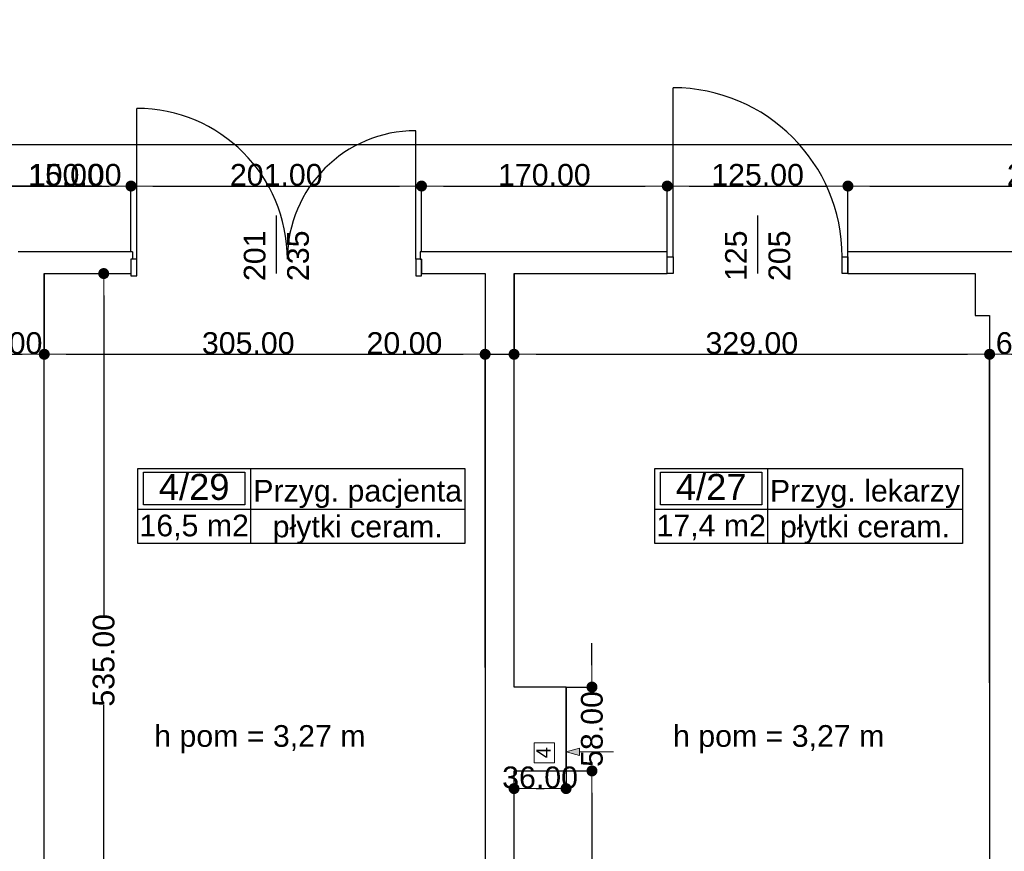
# Model space of a CAD drawing. Header units: millimetres. Extents: x -175445 to -20415, y -559200 to 231527.
# Tile 95 of 256: x -125528 to -118716, y -167577 to -161825. Entities that reach past the tile are written whole.
import ezdxf
from ezdxf.enums import TextEntityAlignment as Align

# ---------------------------------------------------------------- set-up
doc = ezdxf.new("R2010")
doc.units = ezdxf.units.MM
doc.header["$MEASUREMENT"] = 0
for name, color, linetype in [('Drzwi', 7, 'Continuous'), ('Linia', 7, 'Continuous'), ('Obiekt', 7, 'Continuous'), ('Strefa', 9, 'Continuous'), ('Słup', 7, 'Continuous'), ('Tekst', 7, 'Continuous'), ('Wymiary', 9, 'Continuous'), ('Ściana', 7, 'Continuous')]:
    doc.layers.add(name, color=color, linetype=linetype)
doc.styles.add('Arial', font='txt')
doc.styles.add('Times new roman', font='txt')
doc.dimstyles.new('GENERATED_STYLE__1', dxfattribs={"dimtxt": 150, "dimasz": 152, "dimexe": 0.18, "dimexo": 0, "dimgap": 0.09, "dimtad": 1, "dimtih": 1, "dimtoh": 1, "dimlfac": 0.1, "dimzin": 0, "dimdsep": 46, "dimtxsty": 'Arial', "dimblk": 'ARROWHEAD_11', "dimblk1": 'ARROWHEAD_11', "dimblk2": 'ARROWHEAD_11', "dimcen": 0.09, "dimclrd": 256, "dimclre": 256, "dimclrt": 256, "dimazin": 0, "dimtfac": 1, "dimtdec": 4, "dimtmove": 0, "dimatfit": 3, "dimfxl": 1, "dimtolj": 1, "dimtzin": 0, "dimarcsym": 0})
doc.dimstyles.new('GENERATED_STYLE__2', dxfattribs={"dimtxt": 150, "dimasz": 152, "dimexe": 0.18, "dimexo": 0, "dimgap": 0.09, "dimtad": 1, "dimlfac": 0.1, "dimzin": 0, "dimdsep": 46, "dimtxsty": 'Arial', "dimblk": 'ARROWHEAD_11', "dimblk1": 'ARROWHEAD_11', "dimblk2": 'ARROWHEAD_11', "dimcen": 0.09, "dimclrd": 256, "dimclre": 256, "dimclrt": 256, "dimazin": 0, "dimtfac": 1, "dimtdec": 4, "dimtmove": 0, "dimatfit": 3, "dimfxl": 1, "dimtolj": 1, "dimtzin": 0, "dimarcsym": 0})

# ---------------------------------------------------------------- blocks, each defined once
blk = doc.blocks.new('Przyg. lekarzy_4_27_27', base_point=(-120354.6, 30159))
at = {"layer": 'Strefa'}
for p, q in [((-121133.6, 30441.9), (-119005.3, 30441.9)), ((-121133.6, 29923.3), (-121133.6, 30441.9)), ((-121094.7, 30416), (-120393.5, 30416)), ((-121094.7, 30189.7), (-121094.7, 30416)), ((-120393.5, 30416), (-120393.5, 30189.7)), ((-120354.6, 30441.9), (-120354.6, 29923.3)), ((-119005.3, 30441.9), (-119005.3, 29923.3)), ((-120393.5, 30189.7), (-121094.7, 30189.7)), ((-121133.6, 30159), (-119005.3, 30159)), ((-119005.3, 29923.3), (-121133.6, 29923.3))]:
    blk.add_line(p, q, dxfattribs=at)
at = {"layer": 'Strefa', "style": 'Arial'}
for tag, height, p in [('ROOM_NUMBER', 180, (-120744.1, 30314)), ('ROOM_NAME', 150, (-119680, 30287.4)), ('ROOM_CALC_AREA', 150, (-120744.1, 30047)), ('floor_f', 150, (-119680, 30039.9))]:
    blk.add_attdef(tag, text='', height=height, dxfattribs=at).set_placement(p, align=Align.MIDDLE_CENTER)
blk = doc.blocks.new('Przyg. pacjenta_4_29_29', base_point=(-123931.4, 30159))
at = {"layer": 'Strefa'}
for p, q in [((-124710.4, 30441.9), (-122448.2, 30441.9)), ((-124710.4, 29923.3), (-124710.4, 30441.9)), ((-124671.5, 30416), (-123970.3, 30416)), ((-124671.5, 30189.7), (-124671.5, 30416)), ((-123970.3, 30416), (-123970.3, 30189.7)), ((-123931.4, 30441.9), (-123931.4, 29923.3)), ((-122448.2, 30441.9), (-122448.2, 29923.3)), ((-123970.3, 30189.7), (-124671.5, 30189.7)), ((-124710.4, 30159), (-122448.2, 30159)), ((-122448.2, 29923.3), (-124710.4, 29923.3))]:
    blk.add_line(p, q, dxfattribs=at)
at = {"layer": 'Strefa', "style": 'Arial'}
for tag, height, p in [('ROOM_NUMBER', 180, (-124320.9, 30313.9)), ('ROOM_NAME', 150, (-123189.8, 30287.4)), ('ROOM_CALC_AREA', 150, (-124320.9, 30047)), ('floor_f', 150, (-123189.8, 30039.9))]:
    blk.add_attdef(tag, text='', height=height, dxfattribs=at).set_placement(p, align=Align.MIDDLE_CENTER)
blk = doc.blocks.new('ARROWHEAD_11')
at = {"color": 0, "linetype": 'Continuous', "lineweight": 0}
blk.add_line((0, 0), (-1, 0), dxfattribs=at)
at = {"color": 0, "linetype": 'Continuous', "lineweight": 0, "const_width": 0.25, "flags": 128}
blk.add_lwpolyline([(-0.125, 0, 1), (0.125, 0, 1)], format="xyb", close=True, dxfattribs=at)
blk = doc.blocks.new('*D1174')
at = {"layer": 'Defpoints', "color": 0}
for p in [(-125758, -160639.1), (-125908, -166975.6), (-125758, -166975.6)]:
    blk.add_point(p, dxfattribs=at)
at = {"layer": 'Wymiary', "lineweight": -2}
for p, q in [((-126703.7, -160639.1), (-126212, -160639.1)), ((-126212, -160639.1), (-126060, -160639.1)), ((-125908, -166975.6), (-125908, -160639)), ((-125908, -160639.1), (-125758, -160639.1)), ((-125758, -166975.6), (-125758, -160639)), ((-125606, -160639.1), (-125454, -160639.1))]:
    blk.add_line(p, q, dxfattribs=at)
at = {"layer": 'Wymiary', "lineweight": -2, "xscale": 152, "yscale": 152, "zscale": 152}
blk.add_blockref('ARROWHEAD_11', (-125908, -160639.1), dxfattribs=at)
at = {"layer": 'Wymiary', "lineweight": -2, "xscale": 152, "yscale": 152, "zscale": 152, "rotation": 180}
blk.add_blockref('ARROWHEAD_11', (-125758, -160639.1), dxfattribs=at)
at = {"layer": 'Wymiary', "lineweight": 13, "insert": (-126457.9, -160562.5), "char_height": 150, "attachment_point": 5, "style": 'Arial'}
blk.add_mtext('\\A1;15.00', dxfattribs=at)
blk = doc.blocks.new('*D1175')
at = {"layer": 'Defpoints', "color": 0}
for p in [(-122048, -160290.6), (-122048, -160639.1), (-125758, -166975.6)]:
    blk.add_point(p, dxfattribs=at)
at = {"layer": 'Wymiary', "lineweight": -2}
for p, q in [((-122048, -160290.6), (-122048, -160639.3)), ((-125758, -166975.6), (-125758, -160639)), ((-125606, -160639.1), (-122200, -160639.1))]:
    blk.add_line(p, q, dxfattribs=at)
at = {"layer": 'Wymiary', "lineweight": -2, "xscale": 152, "yscale": 152, "zscale": 152, "rotation": 180}
blk.add_blockref('ARROWHEAD_11', (-125758, -160639.1), dxfattribs=at)
at = {"layer": 'Wymiary', "lineweight": -2, "xscale": 152, "yscale": 152, "zscale": 152}
blk.add_blockref('ARROWHEAD_11', (-122048, -160639.1), dxfattribs=at)
at = {"layer": 'Wymiary', "lineweight": 13, "insert": (-123903, -160562.4), "char_height": 150, "attachment_point": 5, "style": 'Arial'}
blk.add_mtext('\\A1;371.00', dxfattribs=at)
blk = doc.blocks.new('*D1209')
at = {"layer": 'Defpoints', "color": 0}
for p in [(-125758, -162975.4), (-125908, -166975.6), (-125758, -166975.6)]:
    blk.add_point(p, dxfattribs=at)
at = {"layer": 'Wymiary', "lineweight": -2}
for p, q in [((-126060, -162975.4), (-126212, -162975.4)), ((-125908, -166975.6), (-125908, -162975.2)), ((-125908, -162975.4), (-125758, -162975.4)), ((-125758, -166975.6), (-125758, -162975.2)), ((-125454, -162975.4), (-125606, -162975.4)), ((-124962.4, -162975.4), (-125454, -162975.4))]:
    blk.add_line(p, q, dxfattribs=at)
at = {"layer": 'Wymiary', "lineweight": -2, "xscale": 152, "yscale": 152, "zscale": 152}
blk.add_blockref('ARROWHEAD_11', (-125908, -162975.4), dxfattribs=at)
at = {"layer": 'Wymiary', "lineweight": -2, "xscale": 152, "yscale": 152, "zscale": 152, "rotation": 180}
blk.add_blockref('ARROWHEAD_11', (-125758, -162975.4), dxfattribs=at)
at = {"layer": 'Wymiary', "lineweight": 13, "insert": (-125208.2, -162898.7), "char_height": 150, "attachment_point": 5, "style": 'Arial'}
blk.add_mtext('\\A1;15.00', dxfattribs=at)
blk = doc.blocks.new('*D1210')
at = {"layer": 'Defpoints', "color": 0}
for p in [(-124758, -162975.4), (-124758, -163430.6), (-125758, -166975.6)]:
    blk.add_point(p, dxfattribs=at)
at = {"layer": 'Wymiary', "lineweight": -2}
for p, q in [((-125758, -166975.6), (-125758, -162975.2)), ((-125606, -162975.4), (-124910, -162975.4)), ((-124758, -163430.6), (-124758, -162975.2))]:
    blk.add_line(p, q, dxfattribs=at)
at = {"layer": 'Wymiary', "lineweight": -2, "xscale": 152, "yscale": 152, "zscale": 152, "rotation": 180}
blk.add_blockref('ARROWHEAD_11', (-125758, -162975.4), dxfattribs=at)
at = {"layer": 'Wymiary', "lineweight": -2, "xscale": 152, "yscale": 152, "zscale": 152}
blk.add_blockref('ARROWHEAD_11', (-124758, -162975.4), dxfattribs=at)
at = {"layer": 'Wymiary', "lineweight": 13, "insert": (-125144.2, -162898.7), "char_height": 150, "attachment_point": 5, "style": 'Arial'}
blk.add_mtext('\\A1;100.00', dxfattribs=at)
blk = doc.blocks.new('*D1211')
at = {"layer": 'Defpoints', "color": 0}
for p in [(-122748, -162975.4), (-124758, -163430.6), (-122748, -163430.6)]:
    blk.add_point(p, dxfattribs=at)
at = {"layer": 'Wymiary', "lineweight": -2}
for p, q in [((-124758, -163430.6), (-124758, -162975.2)), ((-124606, -162975.4), (-122900, -162975.4)), ((-122748, -163430.6), (-122748, -162975.2))]:
    blk.add_line(p, q, dxfattribs=at)
at = {"layer": 'Wymiary', "lineweight": -2, "xscale": 152, "yscale": 152, "zscale": 152, "rotation": 180}
blk.add_blockref('ARROWHEAD_11', (-124758, -162975.4), dxfattribs=at)
at = {"layer": 'Wymiary', "lineweight": -2, "xscale": 152, "yscale": 152, "zscale": 152}
blk.add_blockref('ARROWHEAD_11', (-122748, -162975.4), dxfattribs=at)
at = {"layer": 'Wymiary', "lineweight": 13, "insert": (-123753, -162898.7), "char_height": 150, "attachment_point": 5, "style": 'Arial'}
blk.add_mtext('\\A1;201.00', dxfattribs=at)
blk = doc.blocks.new('*D1212')
at = {"layer": 'Defpoints', "color": 0}
for p in [(-121048, -162975.4), (-122748, -163430.6), (-121048, -163430.6)]:
    blk.add_point(p, dxfattribs=at)
at = {"layer": 'Wymiary', "lineweight": -2}
for p, q in [((-122748, -163430.6), (-122748, -162975.2)), ((-122596, -162975.4), (-121200, -162975.4)), ((-121048, -163430.6), (-121048, -162975.2))]:
    blk.add_line(p, q, dxfattribs=at)
at = {"layer": 'Wymiary', "lineweight": -2, "xscale": 152, "yscale": 152, "zscale": 152, "rotation": 180}
blk.add_blockref('ARROWHEAD_11', (-122748, -162975.4), dxfattribs=at)
at = {"layer": 'Wymiary', "lineweight": -2, "xscale": 152, "yscale": 152, "zscale": 152}
blk.add_blockref('ARROWHEAD_11', (-121048, -162975.4), dxfattribs=at)
at = {"layer": 'Wymiary', "lineweight": 13, "insert": (-121898, -162898.7), "char_height": 150, "attachment_point": 5, "style": 'Arial'}
blk.add_mtext('\\A1;170.00', dxfattribs=at)
blk = doc.blocks.new('*D1213')
at = {"layer": 'Defpoints', "color": 0}
for p in [(-119798, -162975.4), (-121048, -163430.6), (-119798, -163430.6)]:
    blk.add_point(p, dxfattribs=at)
at = {"layer": 'Wymiary', "lineweight": -2}
for p, q in [((-121048, -163430.6), (-121048, -162975.2)), ((-120896, -162975.4), (-119950, -162975.4)), ((-119798, -163430.6), (-119798, -162975.2))]:
    blk.add_line(p, q, dxfattribs=at)
at = {"layer": 'Wymiary', "lineweight": -2, "xscale": 152, "yscale": 152, "zscale": 152, "rotation": 180}
blk.add_blockref('ARROWHEAD_11', (-121048, -162975.4), dxfattribs=at)
at = {"layer": 'Wymiary', "lineweight": -2, "xscale": 152, "yscale": 152, "zscale": 152}
blk.add_blockref('ARROWHEAD_11', (-119798, -162975.4), dxfattribs=at)
at = {"layer": 'Wymiary', "lineweight": 13, "insert": (-120423, -162898.7), "char_height": 150, "attachment_point": 5, "style": 'Arial'}
blk.add_mtext('\\A1;125.00', dxfattribs=at)
blk = doc.blocks.new('*D1214')
at = {"layer": 'Defpoints', "color": 0}
for p in [(-116958, -162975.4), (-119798, -163430.6), (-116958, -163430.6)]:
    blk.add_point(p, dxfattribs=at)
at = {"layer": 'Wymiary', "lineweight": -2}
for p, q in [((-119798, -163430.6), (-119798, -162975.2)), ((-119646, -162975.4), (-117110, -162975.4)), ((-116958, -163430.6), (-116958, -162975.2))]:
    blk.add_line(p, q, dxfattribs=at)
at = {"layer": 'Wymiary', "lineweight": -2, "xscale": 152, "yscale": 152, "zscale": 152, "rotation": 180}
blk.add_blockref('ARROWHEAD_11', (-119798, -162975.4), dxfattribs=at)
at = {"layer": 'Wymiary', "lineweight": -2, "xscale": 152, "yscale": 152, "zscale": 152}
blk.add_blockref('ARROWHEAD_11', (-116958, -162975.4), dxfattribs=at)
at = {"layer": 'Wymiary', "lineweight": 13, "insert": (-118378, -162898.7), "char_height": 150, "attachment_point": 5, "style": 'Arial'}
blk.add_mtext('\\A1;284.00', dxfattribs=at)
blk = doc.blocks.new('*D1238')
at = {"layer": 'Defpoints', "color": 0}
for p in [(-104088, -162687.4), (-125758, -163170.6), (-104088, -163430.6)]:
    blk.add_point(p, dxfattribs=at)
at = {"layer": 'Wymiary', "lineweight": -2}
for p, q in [((-125758, -163170.6), (-125758, -162687.2)), ((-125606, -162687.4), (-104240, -162687.4)), ((-104088, -163430.6), (-104088, -162687.2))]:
    blk.add_line(p, q, dxfattribs=at)
at = {"layer": 'Wymiary', "lineweight": -2, "xscale": 152, "yscale": 152, "zscale": 152, "rotation": 180}
blk.add_blockref('ARROWHEAD_11', (-125758, -162687.4), dxfattribs=at)
at = {"layer": 'Wymiary', "lineweight": -2, "xscale": 152, "yscale": 152, "zscale": 152}
blk.add_blockref('ARROWHEAD_11', (-104088, -162687.4), dxfattribs=at)
at = {"layer": 'Wymiary', "lineweight": 13, "insert": (-114923, -162610.7), "char_height": 150, "attachment_point": 5, "style": 'Arial'}
blk.add_mtext('\\A1;2167.00', dxfattribs=at)
blk = doc.blocks.new('*D1571')
at = {"layer": 'Defpoints', "color": 0}
for p in [(-125358, -163580.6), (-125358, -164138.9), (-125908, -166975.6)]:
    blk.add_point(p, dxfattribs=at)
at = {"layer": 'Wymiary', "lineweight": -2}
for p, q in [((-125358, -163580.6), (-125358, -164139)), ((-125908, -166975.6), (-125908, -164138.7)), ((-125756, -164138.9), (-125510, -164138.9))]:
    blk.add_line(p, q, dxfattribs=at)
at = {"layer": 'Wymiary', "lineweight": -2, "xscale": 152, "yscale": 152, "zscale": 152, "rotation": 180}
blk.add_blockref('ARROWHEAD_11', (-125908, -164138.9), dxfattribs=at)
at = {"layer": 'Wymiary', "lineweight": -2, "xscale": 152, "yscale": 152, "zscale": 152}
blk.add_blockref('ARROWHEAD_11', (-125358, -164138.9), dxfattribs=at)
at = {"layer": 'Wymiary', "lineweight": 13, "insert": (-125633, -164062.2), "char_height": 150, "attachment_point": 5, "style": 'Arial'}
blk.add_mtext('\\A1;55.00', dxfattribs=at)
blk = doc.blocks.new('*D1572')
at = {"layer": 'Defpoints', "color": 0}
for p in [(-125358, -163580.6), (-122308, -164138.9), (-122308, -166305.6)]:
    blk.add_point(p, dxfattribs=at)
at = {"layer": 'Wymiary', "lineweight": -2}
for p, q in [((-125358, -163580.6), (-125358, -164139)), ((-125206, -164138.9), (-122460, -164138.9)), ((-122308, -166305.6), (-122308, -164138.7))]:
    blk.add_line(p, q, dxfattribs=at)
at = {"layer": 'Wymiary', "lineweight": -2, "xscale": 152, "yscale": 152, "zscale": 152, "rotation": 180}
blk.add_blockref('ARROWHEAD_11', (-125358, -164138.9), dxfattribs=at)
at = {"layer": 'Wymiary', "lineweight": -2, "xscale": 152, "yscale": 152, "zscale": 152}
blk.add_blockref('ARROWHEAD_11', (-122308, -164138.9), dxfattribs=at)
at = {"layer": 'Wymiary', "lineweight": 13, "insert": (-123946.8, -164062.1), "char_height": 150, "attachment_point": 5, "style": 'Arial'}
blk.add_mtext('\\A1;305.00', dxfattribs=at)
blk = doc.blocks.new('*D1573')
at = {"layer": 'Defpoints', "color": 0}
for p in [(-122108, -163580.6), (-122108, -164138.9), (-122308, -166305.6)]:
    blk.add_point(p, dxfattribs=at)
at = {"layer": 'Wymiary', "lineweight": -2}
for p, q in [((-122108, -163580.6), (-122108, -164139)), ((-123120.3, -164138.9), (-122612, -164138.9)), ((-122612, -164138.9), (-122460, -164138.9)), ((-122308, -166305.6), (-122308, -164138.7)), ((-122308, -164138.9), (-122108, -164138.9)), ((-121956, -164138.9), (-121804, -164138.9))]:
    blk.add_line(p, q, dxfattribs=at)
at = {"layer": 'Wymiary', "lineweight": -2, "xscale": 152, "yscale": 152, "zscale": 152}
blk.add_blockref('ARROWHEAD_11', (-122308, -164138.9), dxfattribs=at)
at = {"layer": 'Wymiary', "lineweight": -2, "xscale": 152, "yscale": 152, "zscale": 152, "rotation": 180}
blk.add_blockref('ARROWHEAD_11', (-122108, -164138.9), dxfattribs=at)
at = {"layer": 'Wymiary', "lineweight": 13, "insert": (-122866.2, -164062.2), "char_height": 150, "attachment_point": 5, "style": 'Arial'}
blk.add_mtext('\\A1;20.00', dxfattribs=at)
blk = doc.blocks.new('*D1574')
at = {"layer": 'Defpoints', "color": 0}
for p in [(-122108, -163580.6), (-118818, -164138.9), (-118818, -166410.6)]:
    blk.add_point(p, dxfattribs=at)
at = {"layer": 'Wymiary', "lineweight": -2}
for p, q in [((-122108, -163580.6), (-122108, -164139)), ((-121956, -164138.9), (-118970, -164138.9)), ((-118818, -166410.6), (-118818, -164138.7))]:
    blk.add_line(p, q, dxfattribs=at)
at = {"layer": 'Wymiary', "lineweight": -2, "xscale": 152, "yscale": 152, "zscale": 152, "rotation": 180}
blk.add_blockref('ARROWHEAD_11', (-122108, -164138.9), dxfattribs=at)
at = {"layer": 'Wymiary', "lineweight": -2, "xscale": 152, "yscale": 152, "zscale": 152}
blk.add_blockref('ARROWHEAD_11', (-118818, -164138.9), dxfattribs=at)
at = {"layer": 'Wymiary', "lineweight": 13, "insert": (-120463, -164062.1), "char_height": 150, "attachment_point": 5, "style": 'Arial'}
blk.add_mtext('\\A1;329.00', dxfattribs=at)
blk = doc.blocks.new('*D1575')
at = {"layer": 'Defpoints', "color": 0}
for p in [(-118208, -163730.6), (-118208, -164138.9), (-118818, -166410.6)]:
    blk.add_point(p, dxfattribs=at)
at = {"layer": 'Wymiary', "lineweight": -2}
for p, q in [((-118208, -163730.6), (-118208, -164139)), ((-118818, -166410.6), (-118818, -164138.7)), ((-118666, -164138.9), (-118360, -164138.9))]:
    blk.add_line(p, q, dxfattribs=at)
at = {"layer": 'Wymiary', "lineweight": -2, "xscale": 152, "yscale": 152, "zscale": 152, "rotation": 180}
blk.add_blockref('ARROWHEAD_11', (-118818, -164138.9), dxfattribs=at)
at = {"layer": 'Wymiary', "lineweight": -2, "xscale": 152, "yscale": 152, "zscale": 152}
blk.add_blockref('ARROWHEAD_11', (-118208, -164138.9), dxfattribs=at)
at = {"layer": 'Wymiary', "lineweight": 13, "insert": (-118513, -164062.2), "char_height": 150, "attachment_point": 5, "style": 'Arial'}
blk.add_mtext('\\A1;61.00', dxfattribs=at)
blk = doc.blocks.new('*D1581')
at = {"layer": 'Defpoints', "color": 0}
for p in [(-121748, -166440.6), (-121748, -167142.8), (-122108, -168930.6)]:
    blk.add_point(p, dxfattribs=at)
at = {"layer": 'Wymiary', "lineweight": -2}
for p, q in [((-121748, -166440.6), (-121748, -167143)), ((-122108, -168930.6), (-122108, -167142.7)), ((-121956, -167142.8), (-121900, -167142.8))]:
    blk.add_line(p, q, dxfattribs=at)
at = {"layer": 'Wymiary', "lineweight": -2, "xscale": 152, "yscale": 152, "zscale": 152, "rotation": 180}
blk.add_blockref('ARROWHEAD_11', (-122108, -167142.8), dxfattribs=at)
at = {"layer": 'Wymiary', "lineweight": -2, "xscale": 152, "yscale": 152, "zscale": 152}
blk.add_blockref('ARROWHEAD_11', (-121748, -167142.8), dxfattribs=at)
at = {"layer": 'Wymiary', "lineweight": 13, "insert": (-121928, -167066.1), "char_height": 150, "attachment_point": 5, "style": 'Arial'}
blk.add_mtext('\\A1;36.00', dxfattribs=at)
blk = doc.blocks.new('*D1582')
at = {"layer": 'Defpoints', "color": 0}
for p in [(-122108, -167020.6), (-121568.8, -167020.6), (-122108, -168930.6)]:
    blk.add_point(p, dxfattribs=at)
at = {"layer": 'Wymiary', "lineweight": -2}
for p, q in [((-122108, -167020.6), (-121568.6, -167020.6)), ((-121568.8, -167172.6), (-121568.8, -167671.5)), ((-121568.8, -168778.6), (-121568.8, -168279.8)), ((-122108, -168930.6), (-121568.6, -168930.6))]:
    blk.add_line(p, q, dxfattribs=at)
at = {"layer": 'Wymiary', "lineweight": -2, "xscale": 152, "yscale": 152, "zscale": 152}
for p, rotation in [((-121568.8, -167020.6), 90), ((-121568.8, -168930.6), 270)]:
    blk.add_blockref('ARROWHEAD_11', p, dxfattribs=dict(at, rotation=rotation))
at = {"layer": 'Wymiary', "lineweight": 13, "insert": (-121568.8, -167975.6), "char_height": 150, "attachment_point": 5, "rotation": 90, "style": 'Arial'}
blk.add_mtext('\\A1;191.00', dxfattribs=at)
blk = doc.blocks.new('*D1583')
at = {"layer": 'Defpoints', "color": 0}
for p in [(-121748, -166440.6), (-121568.8, -166440.6), (-122108, -167020.6)]:
    blk.add_point(p, dxfattribs=at)
at = {"layer": 'Wymiary', "lineweight": -2}
for p, q in [((-121568.8, -166288.6), (-121568.8, -166136.6)), ((-121748, -166440.6), (-121568.6, -166440.6)), ((-121568.8, -166440.6), (-121568.8, -166477.7)), ((-122108, -167020.6), (-121568.6, -167020.6)), ((-121568.8, -167020.6), (-121568.8, -166983.6)), ((-121568.8, -167172.6), (-121568.8, -167324.6))]:
    blk.add_line(p, q, dxfattribs=at)
at = {"layer": 'Wymiary', "lineweight": -2, "xscale": 152, "yscale": 152, "zscale": 152}
for p, rotation in [((-121568.8, -166440.6), 270), ((-121568.8, -167020.6), 90)]:
    blk.add_blockref('ARROWHEAD_11', p, dxfattribs=dict(at, rotation=rotation))
at = {"layer": 'Wymiary', "lineweight": 13, "insert": (-121568.8, -166730.6), "char_height": 150, "attachment_point": 5, "rotation": 90, "style": 'Arial'}
blk.add_mtext('\\A1;58.00', dxfattribs=at)
blk = doc.blocks.new('*D1593')
at = {"layer": 'Defpoints', "color": 0}
for p in [(-125358, -163580.6), (-124946.7, -163580.6), (-125218, -168930.6)]:
    blk.add_point(p, dxfattribs=at)
at = {"layer": 'Wymiary', "lineweight": -2}
for p, q in [((-125358, -163580.6), (-124946.5, -163580.6)), ((-124946.7, -163732.6), (-124946.7, -165944.4)), ((-124946.7, -168778.6), (-124946.7, -166566.8)), ((-125218, -168930.6), (-124946.5, -168930.6))]:
    blk.add_line(p, q, dxfattribs=at)
at = {"layer": 'Wymiary', "lineweight": -2, "xscale": 152, "yscale": 152, "zscale": 152}
for p, rotation in [((-124946.7, -163580.6), 90), ((-124946.7, -168930.6), 270)]:
    blk.add_blockref('ARROWHEAD_11', p, dxfattribs=dict(at, rotation=rotation))
at = {"layer": 'Wymiary', "lineweight": 13, "insert": (-124946.7, -166255.6), "char_height": 150, "attachment_point": 5, "rotation": 90, "style": 'Arial'}
blk.add_mtext('\\A1;535.00', dxfattribs=at)

msp = doc.modelspace()

# ---------------------------------------------------------------- hatches: boundary and pattern name
at = {"layer": 'Linia', "linetype": 'Continuous', "lineweight": 13}
msp.add_hatch(color=253, dxfattribs=at).paths.add_polyline_path([(-121748.019, -166888.642), (-121654.718, -166913.642), (-121654.718, -166863.642)])

# ---------------------------------------------------------------- linework, layer by layer
at = {"layer": 'Drzwi', "color": 253}
for p, q in [((-121008.019, -163465.636), (-121008.019, -162295.636)), ((-124718.019, -163480.636), (-124718.019, -162438.636)), ((-122788.019, -163480.636), (-122788.019, -162592.636)), ((-124718.019, -163480.636), (-124758.019, -163480.636)), ((-124758.019, -163480.636), (-124758.019, -163595.636)), ((-124758.019, -163480.636), (-124758.019, -163580.636)), ((-124748.019, -163480.636), (-124758.019, -163480.636)), ((-124718.019, -163595.636), (-124718.019, -163480.636)), ((-122748.019, -163480.636), (-122788.019, -163480.636)), ((-122788.019, -163480.636), (-122788.019, -163595.636)), ((-122758.019, -163480.636), (-122748.019, -163480.636)), ((-122748.019, -163595.636), (-122748.019, -163480.636)), ((-122748.019, -163480.636), (-122748.019, -163580.636)), ((-121048.019, -163465.636), (-121008.019, -163465.636)), ((-121048.019, -163580.636), (-121048.019, -163465.636)), ((-121048.019, -163580.636), (-121048.019, -163465.636)), ((-121008.019, -163465.636), (-121008.019, -163580.636)), ((-119838.019, -163580.636), (-119838.019, -163465.636)), ((-119838.019, -163465.636), (-119798.019, -163465.636)), ((-119798.019, -163465.636), (-119798.019, -163580.636)), ((-119798.019, -163580.636), (-119798.019, -163465.636)), ((-124758.019, -163595.636), (-124718.019, -163595.636)), ((-122788.019, -163595.636), (-122748.019, -163595.636)), ((-121008.019, -163580.636), (-121048.019, -163580.636)), ((-119798.019, -163580.636), (-119838.019, -163580.636))]:
    msp.add_line(p, q, dxfattribs=at)
for centre, radius, start, end in [((-121008.019, -163465.636), 1170, 0, 90), ((-124718.019, -163480.636), 1042, 0, 90), ((-122788.019, -163480.636), 888, 90, 180)]:
    msp.add_arc(centre, radius, start, end, dxfattribs=at)
at = {"layer": 'Linia', "color": 253, "lineweight": 13}
for p, q in [((-121968.654, -166825.309), (-121828.654, -166825.309)), ((-121968.654, -166965.309), (-121968.654, -166825.309)), ((-121828.654, -166825.309), (-121828.654, -166965.309)), ((-121748.019, -166888.642), (-121654.718, -166863.642)), ((-121748.019, -166888.642), (-121654.718, -166913.642)), ((-121654.718, -166863.642), (-121654.718, -166913.642)), ((-121420.327, -166888.642), (-121654.718, -166888.642)), ((-121828.654, -166965.309), (-121968.654, -166965.309))]:
    msp.add_line(p, q, dxfattribs=at)
at = {"layer": 'Obiekt', "color": 253}
for p, q in [((-123753.019, -163179.258), (-123753.019, -163580.636)), ((-120423.019, -163179.258), (-120423.019, -163580.636))]:
    msp.add_line(p, q, dxfattribs=at)
at = {"layer": 'Słup', "color": 253}
for p, q in [((-125478.019, -163430.594), (-125538.019, -163430.594)), ((-118918.019, -163580.636), (-118918.019, -163870.636)), ((-118918.019, -163870.636), (-118818.019, -163870.636)), ((-121748.019, -166440.636), (-122108.019, -166440.636)), ((-121748.019, -167020.636), (-121748.019, -166440.636)), ((-122108.019, -167020.636), (-121748.019, -167020.636))]:
    msp.add_line(p, q, dxfattribs=at)
at = {"layer": 'Ściana', "color": 253}
for p, q in [((-124748.019, -163480.636), (-124758.019, -163480.636)), ((-124758.019, -163480.636), (-124758.019, -163580.636)), ((-124748.019, -163430.636), (-124748.019, -163480.636)), ((-122758.019, -163430.636), (-122758.019, -163480.636)), ((-122758.019, -163480.636), (-122748.019, -163480.636)), ((-122748.019, -163480.636), (-122748.019, -163580.636)), ((-121048.019, -163465.636), (-121048.019, -163430.636)), ((-121048.019, -163580.636), (-121048.019, -163465.636)), ((-119798.019, -163465.636), (-119798.019, -163430.636)), ((-119798.019, -163580.636), (-119798.019, -163465.636))]:
    msp.add_line(p, q, dxfattribs=at)
at = {"layer": 'Ściana', "color": 253, "flags": 128}
for points in [[(-125358.019, -163430.594), (-125478.019, -163430.594)], [(-124748.019, -163430.636), (-125358.019, -163430.636)], [(-121048.019, -163430.636), (-122758.019, -163430.636)], [(-118818.019, -163430.636), (-119798.019, -163430.636)], [(-116958.019, -163430.636), (-118818.019, -163430.636)], [(-125358.019, -168590.636), (-125358.019, -163580.636)], [(-125358.019, -163580.636), (-124758.019, -163580.636)], [(-122748.019, -163580.636), (-122308.019, -163580.636)], [(-122308.019, -163580.636), (-122308.019, -168930.636)], [(-122108.019, -166440.636), (-122108.019, -163580.636)], [(-122108.019, -163580.636), (-121048.019, -163580.636)], [(-119798.019, -163580.636), (-118918.019, -163580.636)], [(-118818.019, -163870.636), (-118818.019, -168930.636)], [(-122108.019, -168930.636), (-122108.019, -167020.636)]]:
    msp.add_lwpolyline(points, dxfattribs=at)

# ---------------------------------------------------------------- block references
at = {"layer": 'Strefa', "color": 253}
ref = msp.add_blockref('Przyg. pacjenta_4_29_29', (-123931.396, -165210.915), dxfattribs=at)
ref.add_attrib('ROOM_NAME', 'Przyg. pacjenta', dxfattribs={"color": 7, "height": 150, "style": 'Arial'}).set_placement((-123189.793, -165082.515), align=Align.MIDDLE_CENTER)
ref.add_attrib('ROOM_NUMBER', '4/29', dxfattribs={"color": 7, "height": 180, "style": 'Arial'}).set_placement((-124320.916, -165056.029), align=Align.MIDDLE_CENTER)
ref.add_attrib('ROOM_CALC_AREA', '16,5 m2', dxfattribs={"color": 7, "height": 150, "style": 'Arial'}).set_placement((-124320.916, -165322.969), align=Align.MIDDLE_CENTER)
ref.add_attrib('floor_f', 'płytki ceram.', dxfattribs={"color": 7, "height": 150, "style": 'Arial'}).set_placement((-123189.793, -165330.015), align=Align.MIDDLE_CENTER)
ref = msp.add_blockref('Przyg. lekarzy_4_27_27', (-120354.594, -165210.915), dxfattribs=at)
ref.add_attrib('ROOM_NAME', 'Przyg. lekarzy', dxfattribs={"color": 7, "height": 150, "style": 'Arial'}).set_placement((-119679.953, -165082.515), align=Align.MIDDLE_CENTER)
ref.add_attrib('ROOM_NUMBER', '4/27', dxfattribs={"color": 7, "height": 180, "style": 'Arial'}).set_placement((-120744.114, -165055.967), align=Align.MIDDLE_CENTER)
ref.add_attrib('ROOM_CALC_AREA', '17,4 m2', dxfattribs={"color": 7, "height": 150, "style": 'Arial'}).set_placement((-120744.114, -165322.969), align=Align.MIDDLE_CENTER)
ref.add_attrib('floor_f', 'płytki ceram.', dxfattribs={"color": 7, "height": 150, "style": 'Arial'}).set_placement((-119679.953, -165330.015), align=Align.MIDDLE_CENTER)

# ---------------------------------------------------------------- texts
at = {"layer": 'Obiekt', "color": 253, "char_height": 150, "attachment_point": 7, "rotation": 90, "style": 'Arial'}
for s, insert in [('\\A1;{\\fArial|b0|i0|c238|p38;201}', (-123825.55, -163632.296)), ('\\A1;{\\fArial|b0|i0|c238|p38;235}', (-123525.447, -163632.296)), ('\\A1;{\\fArial|b0|i0|c238|p38;125}', (-120495.55, -163632.296)), ('\\A1;{\\fArial|b0|i0|c238|p38;205}', (-120195.55, -163632.296))]:
    msp.add_mtext(s, dxfattribs=dict(at, insert=insert))
at = {"layer": 'Tekst', "color": 253, "char_height": 150, "attachment_point": 2, "style": 'Times new roman'}
for insert in [(-123866.441, -166703.854), (-120277.145, -166703.854)]:
    msp.add_mtext('\\A1;{\\fArial|b0|i0|c0|p38;h pom = 3,27 m}', dxfattribs=dict(at, insert=insert))
at = {"layer": 'Tekst', "color": 253, "lineweight": 13, "insert": (-121904.368, -166933.252), "char_height": 100, "attachment_point": 4, "rotation": 90, "style": 'Arial'}
msp.add_mtext('\\A1;{\\fArial|b0|i0|c238|p38;4}', dxfattribs=at)

# ---------------------------------------------------------------- dimensions: what is measured, and where the dimension line sits
at = {"layer": 'Wymiary', "color": 8, "lineweight": 13}
for base, p1, p2, picture, middle in [((-122048.019, -160639.136), (-125758.019, -166975.636), (-122048.019, -160290.636), '*D1175', (-123903.019, -160639.136)), ((-125758.019, -160639.136), (-125908.019, -166975.636), (-125758.019, -166975.636), '*D1174', (-126457.88, -160639.136)), ((-104088.019, -162687.366), (-125758.019, -163170.636), (-104088.019, -163430.636), '*D1238', (-114923.019, -162687.366)), ((-125758.019, -162975.372), (-125908.019, -166975.636), (-125758.019, -166975.636), '*D1209', (-125208.158, -162975.372)), ((-124758.019, -162975.372), (-125758.019, -166975.636), (-124758.019, -163430.636), '*D1210', (-125144.19, -162975.372)), ((-122748.019, -162975.372), (-124758.019, -163430.636), (-122748.019, -163430.636), '*D1211', (-123753.019, -162975.372)), ((-121048.019, -162975.372), (-122748.019, -163430.636), (-121048.019, -163430.636), '*D1212', (-121898.019, -162975.372)), ((-119798.019, -162975.372), (-121048.019, -163430.636), (-119798.019, -163430.636), '*D1213', (-120423.019, -162975.372)), ((-116958.019, -162975.372), (-119798.019, -163430.636), (-116958.019, -163430.636), '*D1214', (-118378.019, -162975.372)), ((-125358.019, -164138.869), (-125908.019, -166975.636), (-125358.019, -163580.636), '*D1571', (-125633.019, -164138.869)), ((-122308.019, -164138.869), (-125358.019, -163580.636), (-122308.019, -166305.636), '*D1572', (-123946.848, -164138.869)), ((-122108.019, -164138.869), (-122308.019, -166305.636), (-122108.019, -163580.636), '*D1573', (-122866.219, -164138.869)), ((-118818.019, -164138.869), (-122108.019, -163580.636), (-118818.019, -166410.636), '*D1574', (-120463.019, -164138.869)), ((-118208.019, -164138.869), (-118818.019, -166410.636), (-118208.019, -163730.636), '*D1575', (-118513.019, -164138.869)), ((-121748.019, -167142.846), (-122108.019, -168930.636), (-121748.019, -166440.636), '*D1581', (-121928.019, -167142.846))]:
    dim = msp.add_linear_dim(base=base, p1=p1, p2=p2, dimstyle='GENERATED_STYLE__1', dxfattribs=at)
    dim.commit()
    dim.dimension.update_dxf_attribs({"geometry": picture, "text_midpoint": middle, "dimtype": 160})
for base, p1, p2, picture, middle in [((-124946.721, -163580.636), (-125218.019, -168930.636), (-125358.019, -163580.636), '*D1593', (-124946.721, -166255.636)), ((-121568.785, -166440.636), (-122108.019, -167020.636), (-121748.019, -166440.636), '*D1583', (-121568.785, -166730.636)), ((-121568.785, -167020.636), (-122108.019, -168930.636), (-122108.019, -167020.636), '*D1582', (-121568.785, -167975.636))]:
    dim = msp.add_linear_dim(base=base, p1=p1, p2=p2, angle=90, dimstyle='GENERATED_STYLE__2', dxfattribs=at)
    dim.commit()
    dim.dimension.update_dxf_attribs({"geometry": picture, "text_midpoint": middle, "dimtype": 160, "text_rotation": 90})

doc.saveas('drawing.dxf')
